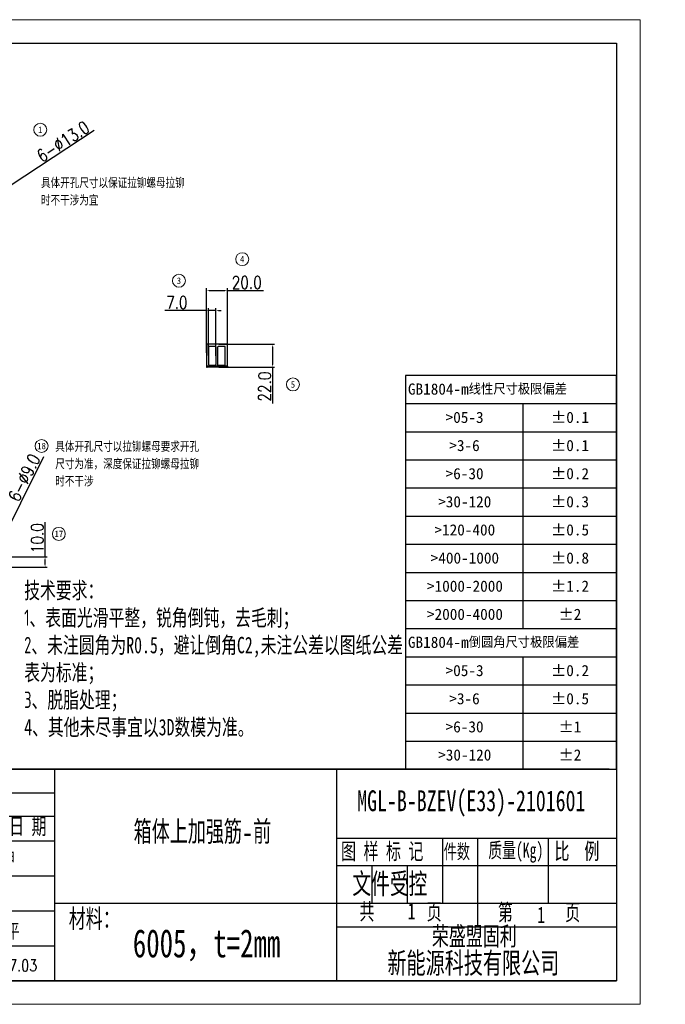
# Model space of a CAD drawing. Header units: millimetres. Extents: x 20710 to 22071, y -3940 to -2995.
# Tile 4 of 4: x 21451 to 22071, y -3940 to -2995. Entities that reach past the tile are written whole.
import ezdxf
from ezdxf.enums import TextEntityAlignment as Align

# ---------------------------------------------------------------- set-up
doc = ezdxf.new("R2010")
doc.units = ezdxf.units.MM
doc.header["$PDMODE"] = 3
doc.header["$PDSIZE"] = 8
doc.layers.get('0').update_dxf_attribs({"linetype": 'CONTINUOUS'})
doc.layers.get('Defpoints').update_dxf_attribs({"linetype": 'CONTINUOUS'})
for name, color, linetype in [('10', 7, 'CONTINUOUS'), ('7标注层', 4, 'CONTINUOUS'), ('图框', 7, 'CONTINUOUS'), ('尺寸', 7, 'CONTINUOUS'), ('技术要求', 4, 'CONTINUOUS')]:
    doc.layers.add(name, color=color, linetype=linetype)
doc.layers.add('单行文本', color=7, linetype='CONTINUOUS', lineweight=5)
doc.layers.add('细实线', color=3, linetype='CONTINUOUS', lineweight=13)
doc.styles.add('PC_TEXTSTYLE', font='isocp.shx', dxfattribs={"width": 0.8, "bigfont": 'hzfs.shx'})
doc.styles.add('SLDTEXTSTYLE0', font='仿宋GB2312_0.shx', dxfattribs={"bigfont": 'bigfont'})
doc.styles.add('SLDTEXTSTYLE1', font='仿宋GB2312_0.shx', dxfattribs={"width": 0.7, "bigfont": 'bigfont'})
doc.styles.add('SLDTEXTSTYLE2', font='仿宋GB2312_0.shx', dxfattribs={"width": 0.7})
doc.styles.add('SLDTEXTSTYLE3', font='仿宋GB2312_0.shx')
doc.styles.get("Standard").update_dxf_attribs({"font": 'isocp.shx', "width": 0.707, "bigfont": 'hztxt.shx'})
doc.styles.add('TH_GBDIM', font='romans.shx', dxfattribs={"width": 0.8, "bigfont": 'gbcbig.shx'})
doc.styles.add('UFIDATXT', font='TXT', dxfattribs={"bigfont": 'hzfs.shx'})
doc.styles.add('文字', font='simhei.ttf')
doc.styles.add('标准', font='仿宋GB2312_0.shx', dxfattribs={"width": 0.667})
doc.dimstyles.new('TH_GBDIM1', dxfattribs={"dimtxt": 12, "dimasz": 2.5, "dimexe": 2, "dimexo": 0, "dimgap": 1.5, "dimtad": 1, "dimdec": 1, "dimzin": 0, "dimdsep": 46, "dimtxsty": 'TH_GBDIM', "dimcen": 2.5, "dimclrd": 130, "dimclre": 130, "dimclrt": 3, "dimadec": 0, "dimazin": 0, "dimtfac": 0.714286, "dimtdec": 1, "dimtmove": 0, "dimatfit": 3, "dimfxl": 1, "dimtzin": 0, "dimlwd": -1, "dimlwe": -1, "dimarcsym": 0})

# ---------------------------------------------------------------- blocks, each defined once
blk = doc.blocks.new('SW_TABLEANNOTATION_0')
at = {"layer": '尺寸', "color": 0}
for p, q in [((0, 0), (0, -336)), ((180, 0), (0, 0)), ((180, -336), (180, 0)), ((0, -24), (180, -24)), ((100, -24), (100, -216)), ((0, -48), (180, -48)), ((0, -72), (180, -72)), ((0, -96), (180, -96)), ((0, -120), (180, -120)), ((0, -144), (180, -144)), ((0, -168), (180, -168)), ((0, -192), (180, -192)), ((0, -216), (180, -216)), ((0, -240), (180, -240)), ((100, -240), (100, -336)), ((0, -264), (180, -264)), ((0, -288), (180, -288)), ((0, -312), (180, -312)), ((0, -336), (180, -336))]:
    blk.add_line(p, q, dxfattribs=at)
at = {"layer": '尺寸', "color": 0, "char_height": 9.525, "attachment_point": 1}
for s, insert, style in [('GB1804-m线性尺寸极限偏差', (2, -6.88), 'SLDTEXTSTYLE0'), ('>05-3', (34.12, -31.01), 'SLDTEXTSTYLE3'), ('±0.1', (124.12, -31.01), 'SLDTEXTSTYLE3'), ('>3-6', (37.3, -55.01), 'SLDTEXTSTYLE3'), ('±0.1', (124.12, -55.01), 'SLDTEXTSTYLE3'), ('>6-30', (34.12, -79.01), 'SLDTEXTSTYLE3'), ('±0.2', (124.12, -79.01), 'SLDTEXTSTYLE3'), ('>30-120', (27.78, -103.01), 'SLDTEXTSTYLE3'), ('±0.3', (124.12, -103.01), 'SLDTEXTSTYLE3'), ('>120-400', (24.6, -127.01), 'SLDTEXTSTYLE3'), ('±0.5', (124.12, -127.01), 'SLDTEXTSTYLE3'), ('>400-1000', (21.43, -151.01), 'SLDTEXTSTYLE3'), ('±0.8', (124.12, -151.01), 'SLDTEXTSTYLE3'), ('>1000-2000', (18.25, -175.01), 'SLDTEXTSTYLE3'), ('±1.2', (124.12, -175.01), 'SLDTEXTSTYLE3'), ('>2000-4000', (18.25, -199.01), 'SLDTEXTSTYLE3'), ('±2', (130.47, -199.01), 'SLDTEXTSTYLE3'), ('GB1804-m倒圆角尺寸极限偏差', (2, -222.88), 'SLDTEXTSTYLE0'), ('>05-3', (34.12, -247.01), 'SLDTEXTSTYLE3'), ('±0.2', (124.12, -247.01), 'SLDTEXTSTYLE3'), ('>3-6', (37.3, -271.01), 'SLDTEXTSTYLE3'), ('±0.5', (124.12, -271.01), 'SLDTEXTSTYLE3'), ('>6-30', (34.12, -295.01), 'SLDTEXTSTYLE3'), ('±1', (130.47, -295.01), 'SLDTEXTSTYLE3'), ('>30-120', (27.78, -319.01), 'SLDTEXTSTYLE3'), ('±2', (130.47, -319.01), 'SLDTEXTSTYLE3')]:
    blk.add_mtext(s, dxfattribs=dict(at, insert=insert, style=style))
blk = doc.blocks.new('BMS')
at = {"layer": '图框', "color": 0}
for p, q in [((-1.58, 45.13), (-180, 45.13)), ((-180, 0), (-180, 45.13)), ((-180, 45.13), (0, 45.13)), ((-172.39, 29.84), (-172.39, 45.13)), ((-164.96, 29.84), (-164.96, 45.13)), ((-144.9, 29.84), (-144.9, 45.13)), ((-129.86, 29.84), (-129.86, 45.13)), ((-119.83, 0), (-119.83, 45.13)), ((-59.66, 0), (-59.66, 45.13)), ((-180, 40.11), (-119.83, 40.11)), ((-180.02, 35.1), (-119.84, 35.1)), ((-180.02, 29.84), (-119.84, 29.84)), ((-180.02, 29.84), (-119.84, 29.84)), ((-169.16, 0), (-169.16, 29.84)), ((-139.08, 0), (-139.08, 29.84)), ((-59.73, 30.46), (0, 30.46)), ((-37.09, 16.54), (-37.09, 30.46)), ((-29.57, 11.53), (-29.57, 30.46)), ((-14.53, 16.54), (-14.53, 30.46)), ((-59.66, 24.57), (0, 24.57)), ((-52.14, 16.54), (-52.14, 24.57)), ((-44.61, 16.54), (-44.61, 24.57)), ((-179.98, 22.38), (-119.81, 22.38)), ((-179.98, 14.92), (-119.81, 14.92)), ((-119.83, 16.54), (-59.66, 16.54)), ((-59.66, 16.54), (0, 16.54)), ((-59.66, 11.53), (0, 11.53)), ((-180, 7.46), (-119.83, 7.46)), ((-180, 0), (-1.58, 0)), ((-178.75, 0), (-1.58, 0)), ((-180, 0), (-1.58, 0)), ((-178.75, 0), (0, 0))]:
    blk.add_line(p, q, dxfattribs=at)
at = {"layer": '图框', "linetype": 'Continuous'}
blk.add_line((-149.87, 0), (-149.93, 29.84), dxfattribs=at)
at = {"layer": '图框'}
blk.add_line((0, 0), (-180, 0), dxfattribs=at)
blk.add_line((0, 0), (-180, 0), dxfattribs=at)
blk.add_lwpolyline([(0, 45.13), (0, 0)], dxfattribs=at)
at = {"style": '标准', "width": 0.667}
for tag, p in [('工艺_001', (-130.03, 24.57)), ('校对_001', (-159.4, 16.68)), ('标准化_001', (-159.51, 9.77)), ('批准_001', (-129.75, 9.09)), ('审核_001', (-159.25, 1.85)), ('批准日期_001', (-129.64, 1.55))]:
    blk.add_attdef(tag, p, '', height=3.5, dxfattribs=at)
at = {"color": 1, "style": '标准', "width": 0.667}
blk.add_attdef('受控', text='', height=7, dxfattribs=at).set_placement((-48.36, 20.84), align=Align.MIDDLE)
at = {"layer": '图框', "color": 0, "attachment_point": 1, "style": '标准'}
for s, insert, char_height in [('\\fFangSong_GB2312|b0|i0|p34;标记', (-179.59, 34.75), 3.51), ('\\fFangSong_GB2312|b0|i0|p34;处数', (-171.87, 34.75), 3.51), ('\\fFangSong_GB2312|b0|i0|p34; 更改文件号 ', (-165.62, 34.75), 3.51), ('\\fFangSong_GB2312|b0|i0|p34; 签  字 ', (-144.69, 34.75), 3.51), ('\\fFangSong_GB2312|b0|i0|p34; 日 期 ', (-131.17, 34.75), 3.51), ('\\fFangSong_GB2312|b0|i0|p34; 图 样 标 记 ', (-60.35, 29.4), 3.51), ('\\fFangSong_GB2312|b0|i0|p34; 件数 ', (-38.28, 29.13), 3.087), ('{\\fSimSun|b0|i0|c134|p2; 质量(Kg) }', (-28.83, 29.49), 3.2348), ('\\fFangSong_GB2312|b0|i0|p34; 比  例 ', (-14.84, 29.42), 3.51), ('{\\fSimSun|b0|i0|c134|p2;设计} ', (-177.94, 28.15), 3.51), ('{\\fSimSun|b0|i0|c134|p2;工艺}', (-147.37, 28.2), 3.51), ('{\\fSimSun|b0|i0|c134|p2;校对}', (-177.94, 21.06), 3.4856), ('{\\fSimSun|b0|i0|c134|p2;共   }    {\\fSimSun|b0|i0|c134|p2;页}', (-54.84, 16.53), 3.51), ('{\\fSimSun|b0|i0|c134|p2;第   }    {\\fSimSun|b0|i0|c134|p2;页}', (-25.3, 16.39), 3.51), ('\\fFangSong_GB2312|b0|i0|p34;材料：', (-116.85, 15.29), 3.9789), ('{\\fFangSong_GB2312|b0|i0|c134|p34; 标准化 }', (-181.07, 13.7), 3.51), ('{\\fSimSun|b0|i0|c134|p2;批准}', (-147.37, 13.38), 3.51), ('荣盛盟固利', (-39.4, 11.53), 3.979), ('{\\fSimSun|b0|i0|c134|p2;审核}', (-177.94, 5.96), 3.51), ('新能源科技有限公司', (-48.87, 6.05), 4.476), ('{\\fSimSun|b0|i0|c134|p2;日期}', (-147.37, 5.72), 3.51)]:
    blk.add_mtext(s, dxfattribs=dict(at, insert=insert, char_height=char_height))
at = {"layer": '图框', "color": 0, "style": '标准', "width": 0.8}
blk.add_attdef('设计', text='', height=3.51, dxfattribs=at).set_placement((-159.53, 24), align=Align.CENTER)
blk = doc.blocks.new('*D351')
at = {"layer": '7标注层', "color": 130, "ltscale": 5, "transparency": 16777216}
for p, q in [((21630.82, -3314.94), (21630.82, -3252.93)), ((21633.32, -3254.93), (21648.32, -3254.93)), ((21650.82, -3314.94), (21650.82, -3252.93)), ((21650.82, -3254.93), (21685.57, -3254.93))]:
    blk.add_line(p, q, dxfattribs=at)
for points in [[(21633.32, -3254.51), (21633.32, -3255.35), (21630.82, -3254.93)], [(21648.32, -3254.51), (21648.32, -3255.35), (21650.82, -3254.93)]]:
    blk.add_solid(points, dxfattribs=at)
at = {"layer": 'Defpoints', "color": 0, "ltscale": 5, "transparency": 16777216}
for p in [(21650.82, -3254.93), (21630.82, -3314.94), (21650.82, -3314.94)]:
    blk.add_point(p, dxfattribs=at)
at = {"layer": '7标注层', "color": 3, "ltscale": 5, "transparency": 16777216, "insert": (21669.44, -3247.43), "char_height": 12, "attachment_point": 5, "style": 'TH_GBDIM'}
blk.add_mtext('20.0', dxfattribs=at)
blk = doc.blocks.new('*D352')
at = {"layer": '7标注层', "color": 130, "ltscale": 5, "transparency": 16777216}
for p, q in [((21630.32, -3274.1), (21590.74, -3274.1)), ((21632.82, -3317.39), (21632.82, -3272.1)), ((21639.82, -3274.1), (21632.82, -3274.1)), ((21639.82, -3317.64), (21639.82, -3272.1)), ((21642.32, -3274.1), (21644.82, -3274.1))]:
    blk.add_line(p, q, dxfattribs=at)
for points in [[(21630.32, -3273.68), (21630.32, -3274.51), (21632.82, -3274.1)], [(21642.32, -3273.68), (21642.32, -3274.51), (21639.82, -3274.1)]]:
    blk.add_solid(points, dxfattribs=at)
at = {"layer": 'Defpoints', "color": 0, "ltscale": 5, "transparency": 16777216}
for p in [(21639.82, -3274.1), (21632.82, -3317.39), (21639.82, -3317.64)]:
    blk.add_point(p, dxfattribs=at)
at = {"layer": '7标注层', "color": 3, "ltscale": 5, "transparency": 16777216, "insert": (21602.3, -3266.6), "char_height": 12, "attachment_point": 5, "style": 'TH_GBDIM'}
blk.add_mtext('7.0', dxfattribs=at)
blk = doc.blocks.new('*D353')
at = {"layer": '7标注层', "color": 130, "ltscale": 5, "transparency": 16777216}
for p, q in [((21642.65, -3306.64), (21696.22, -3306.64)), ((21694.22, -3309.14), (21694.22, -3326.14)), ((21642.65, -3328.64), (21696.22, -3328.64)), ((21694.22, -3328.64), (21694.22, -3363.39))]:
    blk.add_line(p, q, dxfattribs=at)
for points in [[(21693.8, -3309.14), (21694.64, -3309.14), (21694.22, -3306.64)], [(21693.8, -3326.14), (21694.64, -3326.14), (21694.22, -3328.64)]]:
    blk.add_solid(points, dxfattribs=at)
at = {"layer": 'Defpoints', "color": 0, "ltscale": 5, "transparency": 16777216}
for p in [(21642.65, -3306.64), (21642.65, -3328.64), (21694.22, -3328.64)]:
    blk.add_point(p, dxfattribs=at)
at = {"layer": '7标注层', "color": 3, "ltscale": 5, "transparency": 16777216, "insert": (21686.72, -3347.26), "char_height": 12, "attachment_point": 5, "rotation": 90, "style": 'TH_GBDIM'}
blk.add_mtext('22.0', dxfattribs=at)
blk = doc.blocks.new('*D367')
at = {"layer": '7标注层', "color": 130, "ltscale": 5, "transparency": 16777216}
for p, q in [((21475.87, -3510.64), (21475.87, -3477.26)), ((21424.54, -3510.64), (21477.87, -3510.64)), ((21475.87, -3518.14), (21475.87, -3513.14)), ((21421.54, -3520.64), (21477.87, -3520.64))]:
    blk.add_line(p, q, dxfattribs=at)
for points in [[(21475.46, -3513.14), (21476.29, -3513.14), (21475.87, -3510.64)], [(21475.46, -3518.14), (21476.29, -3518.14), (21475.87, -3520.64)]]:
    blk.add_solid(points, dxfattribs=at)
at = {"layer": 'Defpoints', "color": 0, "ltscale": 5, "transparency": 16777216}
for p in [(21424.54, -3510.64), (21475.87, -3510.64), (21421.54, -3520.64)]:
    blk.add_point(p, dxfattribs=at)
at = {"layer": '7标注层', "color": 3, "ltscale": 5, "transparency": 16777216, "insert": (21468.37, -3492.7), "char_height": 12, "attachment_point": 5, "rotation": 90, "style": 'TH_GBDIM'}
blk.add_mtext('10.0', dxfattribs=at)
blk = doc.blocks.new('*D368')
at = {"layer": '7标注层', "color": 130, "ltscale": 5, "transparency": 16777216}
for p, q in [((21474.2, -3414.62), (21424.65, -3514.37)), ((21419.53, -3524.67), (21423.54, -3516.61)), ((21418.42, -3526.91), (21417.31, -3529.15))]:
    blk.add_line(p, q, dxfattribs=at)
for points in [[(21424.28, -3514.19), (21425.02, -3514.56), (21423.54, -3516.61)], [(21418.05, -3526.73), (21418.79, -3527.1), (21419.53, -3524.67)]]:
    blk.add_solid(points, dxfattribs=at)
at = {"layer": 'Defpoints', "color": 0, "ltscale": 5, "transparency": 16777216}
for p in [(21419.53, -3524.67), (21423.54, -3516.61)]:
    blk.add_point(p, dxfattribs=at)
at = {"layer": '7标注层', "color": 3, "ltscale": 5, "transparency": 16777216, "insert": (21455.83, -3434.73), "char_height": 12, "attachment_point": 5, "rotation": 63.58657, "style": 'TH_GBDIM'}
blk.add_mtext('6-∅9.0', dxfattribs=at)
blk = doc.blocks.new('*D369')
at = {"layer": '7标注层', "color": 130, "ltscale": 5, "transparency": 16777216}
for p, q in [((21522.91, -3101.46), (21429.05, -3163.34)), ((21416.11, -3171.88), (21426.96, -3164.72)), ((21414.02, -3173.25), (21411.93, -3174.63))]:
    blk.add_line(p, q, dxfattribs=at)
for points in [[(21428.82, -3163), (21429.28, -3163.69), (21426.96, -3164.72)], [(21413.79, -3172.9), (21414.25, -3173.6), (21416.11, -3171.88)]]:
    blk.add_solid(points, dxfattribs=at)
at = {"layer": 'Defpoints', "color": 0, "ltscale": 5, "transparency": 16777216}
for p in [(21426.96, -3164.72), (21416.11, -3171.88)]:
    blk.add_point(p, dxfattribs=at)
at = {"layer": '7标注层', "color": 3, "ltscale": 5, "transparency": 16777216, "insert": (21493.11, -3112.13), "char_height": 12, "attachment_point": 5, "rotation": 33.39622, "style": 'TH_GBDIM'}
blk.add_mtext('6-∅13.0', dxfattribs=at)

msp = doc.modelspace()

# ---------------------------------------------------------------- linework, layer by layer
at = {"color": 7, "linetype": 'Continuous'}
for p, q in [((21630.82, -3307.14), (21630.82, -3327.64)), ((21650.32, -3306.64), (21631.32, -3306.64)), ((21650.82, -3327.64), (21650.82, -3307.14)), ((21632.82, -3309.14), (21632.82, -3326.14)), ((21639.32, -3308.64), (21633.32, -3308.64)), ((21639.82, -3309.14), (21639.82, -3326.14)), ((21641.82, -3326.64), (21641.82, -3309.14)), ((21648.32, -3308.64), (21642.32, -3308.64)), ((21648.82, -3326.14), (21648.82, -3309.14)), ((21650.82, -3327.64), (21630.82, -3327.64)), ((21630.82, -3327.64), (21630.82, -3328.14)), ((21650.32, -3328.64), (21631.32, -3328.64)), ((21633.32, -3326.64), (21639.32, -3326.64)), ((21641.82, -3326.64), (21648.32, -3326.64)), ((21650.82, -3327.64), (21650.82, -3328.14))]:
    msp.add_line(p, q, dxfattribs=at)
for centre, start, end in [((21631.32, -3307.14), 90, 180), ((21650.32, -3307.14), 0, 90), ((21633.32, -3309.14), 90, 180), ((21639.32, -3309.14), 0, 90), ((21642.32, -3309.14), 90, 180), ((21648.32, -3309.14), 0, 90), ((21633.32, -3326.14), 180, 270), ((21639.32, -3326.14), 270, 0), ((21648.32, -3326.14), 270, 0), ((21631.32, -3328.14), 180, 270), ((21650.32, -3328.14), 270, 0)]:
    msp.add_arc(centre, 0.5, start, end, dxfattribs=at)
at = {"layer": '图框', "linetype": 'Continuous', "lineweight": 18}
for p, q in [((22046.95, -2995.12), (20710.45, -2995.12)), ((22046.95, -3940.12), (22046.95, -2995.12)), ((22046.95, -3940.12), (20710.45, -3940.12)), ((22046.95, -3940.12), (20710.45, -3940.12))]:
    msp.add_line(p, q, dxfattribs=at)
at = {"layer": '图框'}
for q in [(20822.95, -3917.62), (20845.45, -3917.62)]:
    msp.add_line((22024.45, -3917.62), q, dxfattribs=at)
at = {"layer": '图框', "color": 0}
for p in [(21214.45, -3917.62), (21220.09, -3917.62)]:
    msp.add_line(p, (22017.33, -3917.62), dxfattribs=at)
at = {"layer": '图框'}
msp.add_lwpolyline([(20822.95, -3017.62), (22024.45, -3017.62), (22024.45, -3917.62)], dxfattribs=at)
at = {"layer": '细实线', "color": 6}
for centre in [(21471.25, -3100.75), (21665.12, -3224.98), (21604.33, -3245.65), (21713.81, -3345.2), (21472.47, -3404.25), (21489.07, -3488.62)]:
    msp.add_circle(centre, 6.21, dxfattribs=at)

# ---------------------------------------------------------------- block references
ref = msp.add_blockref('BMS', (22024.45, -3917.62), dxfattribs=dict(xscale=4.5, yscale=4.5, zscale=4.5))
ref.add_attrib('受控', '文件受控', dxfattribs={"height": 22.5, "style": 'UFIDATXT', "width": 0.8}).set_placement((21806.82, -3823.86), align=Align.MIDDLE)
ref.add_attrib('设计', '曹永新', dxfattribs={"layer": '图框', "color": 0, "height": 15.795, "style": 'UFIDATXT', "width": 0.8}).set_placement((21306.55, -3809.6), align=Align.CENTER)
ref.add_attrib('工艺_001', '王坤', (21421.52, -3808.37), dxfattribs={"height": 15.75, "style": 'UFIDATXT', "width": 0.8})
ref.add_attrib('校对_001', '慈丽萍', (21279.93, -3843.89), dxfattribs={"height": 15.75, "style": 'UFIDATXT', "width": 0.8})
ref.add_attrib('标准化_001', '孟俐利', (21280.2, -3874.9), dxfattribs={"height": 15.75, "style": 'UFIDATXT', "width": 0.8})
ref.add_attrib('审核_001', '毛永志', (21281.12, -3910.67), dxfattribs={"height": 15.75, "style": 'UFIDATXT', "width": 0.8})
ref.add_attrib('批准_001', '张海平', (21413.68, -3878.12), dxfattribs={"height": 15.75, "style": 'UFIDATXT', "width": 0.8})
ref.add_attrib('批准日期_001', '2021.07.03', (21398.91, -3908.4), dxfattribs={"height": 11.25, "style": 'UFIDATXT', "width": 0.8})
at = {"layer": '尺寸', "xscale": 1.124999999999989, "yscale": 1.124999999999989, "zscale": 1.124999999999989}
msp.add_blockref('SW_TABLEANNOTATION_0', (21821.95, -3336.54), dxfattribs=at)

# ---------------------------------------------------------------- texts
at = {"layer": '10', "attachment_point": 2, "style": 'SLDTEXTSTYLE2'}
for s, insert, char_height in [('MGL-B-BZEV(E33)-2101601', (21885.05, -3734.77), 20), ('6005，t=2mm', (21630.89, -3868.07), 27)]:
    msp.add_mtext(s, dxfattribs=dict(at, insert=insert, char_height=char_height))
at = {"layer": '7标注层', "ltscale": 5, "char_height": 10, "attachment_point": 1, "style": 'PC_TEXTSTYLE'}
for s, insert in [('具体开孔尺寸以保证拉铆螺母拉铆时不干涉为宜', (21471.94, -3146.82)), ('具体开孔尺寸以拉铆螺母要求开孔尺寸为准，深度保证拉铆螺母拉铆时不干涉', (21485.63, -3399.91))]:
    msp.add_mtext_dynamic_manual_height_columns(s, width=141.9449, gutter_width=379.18, heights=[0], dxfattribs=dict(at, insert=insert))
at = {"layer": '单行文本', "color": 6, "style": '文字'}
for s, height, p in [('1', 6.21, (21471.25, -3100.75)), ('4', 6.21, (21665.12, -3224.98)), ('3', 6.21, (21604.33, -3245.65)), ('5', 6.21, (21713.81, -3345.2)), ('18', 6.214, (21472.47, -3404.25)), ('17', 6.214, (21489.07, -3488.62))]:
    msp.add_text(s, height=height, dxfattribs=at).set_placement(p, align=Align.MIDDLE_CENTER)
at = {"layer": '图框', "attachment_point": 2}
for s, insert, char_height, style in [('箱体上加强筋-前', (21626.9, -3763.65), 22.5, 'SLDTEXTSTYLE1'), ('1', (21827.67, -3842.86), 15.75, 'SLDTEXTSTYLE2'), ('1', (21952.01, -3846.44), 15.75, 'SLDTEXTSTYLE2')]:
    msp.add_mtext(s, dxfattribs=dict(at, insert=insert, char_height=char_height, style=style))
at = {"layer": '技术要求', "insert": (21455.82, -3534.96), "char_height": 15.75, "width": 363.8129, "attachment_point": 1}
msp.add_mtext('{\\fSimSun|b0|i0|c134|p2;技术要求：\\P}1{\\fSimSun|b0|i0|c134|p2;、表面光滑平整，锐角倒钝，去毛刺；\\P}2{\\fSimSun|b0|i0|c134|p2;、未注圆角为R0.5，避让倒角C2,未注公差以图纸公差表为标准；\\P}3{\\fSimSun|b0|i0|c134|p2;、脱脂处理；\\P4、其他未尽事宜以3D数模为准。}', dxfattribs=at)

# ---------------------------------------------------------------- dimensions: what is measured, and where the dimension line sits
at = {"layer": '7标注层', "ltscale": 5}
for p1, p2, picture, middle in [((21416.11, -3171.88), (21426.96, -3164.72), '*D369', (21497.23, -3118.39)), ((21419.53, -3524.67), (21423.54, -3516.61), '*D368', (21462.55, -3438.07))]:
    dim = msp.add_diameter_dim_2p(p1=p1, p2=p2, text='6-<>', dimstyle='TH_GBDIM1', dxfattribs=at)
    dim.commit()
    dim.dimension.update_dxf_attribs({"geometry": picture, "text_midpoint": middle, "dimtype": 163})
dim = msp.add_linear_dim(base=(21650.82, -3254.93), p1=(21630.82, -3314.94), p2=(21650.82, -3314.94), dimstyle='TH_GBDIM1', dxfattribs=at)
dim.commit()
dim.dimension.update_dxf_attribs({"geometry": '*D351', "text_midpoint": (21669.44, -3247.43)})
dim = msp.add_linear_dim(base=(21639.82, -3274.1), p1=(21632.82, -3317.39), p2=(21639.82, -3317.64), dimstyle='TH_GBDIM1', dxfattribs=at)
dim.commit()
dim.dimension.update_dxf_attribs({"geometry": '*D352', "text_midpoint": (21602.3, -3274.1), "dimtype": 160})
for base, p1, p2, picture, middle in [((21694.22, -3328.64), (21642.65, -3306.64), (21642.65, -3328.64), '*D353', (21686.72, -3347.26)), ((21475.87, -3510.64), (21421.54, -3520.64), (21424.54, -3510.64), '*D367', (21468.37, -3492.7))]:
    dim = msp.add_linear_dim(base=base, p1=p1, p2=p2, angle=90, dimstyle='TH_GBDIM1', dxfattribs=at)
    dim.commit()
    dim.dimension.update_dxf_attribs({"geometry": picture, "text_midpoint": middle})

doc.saveas('drawing.dxf')
